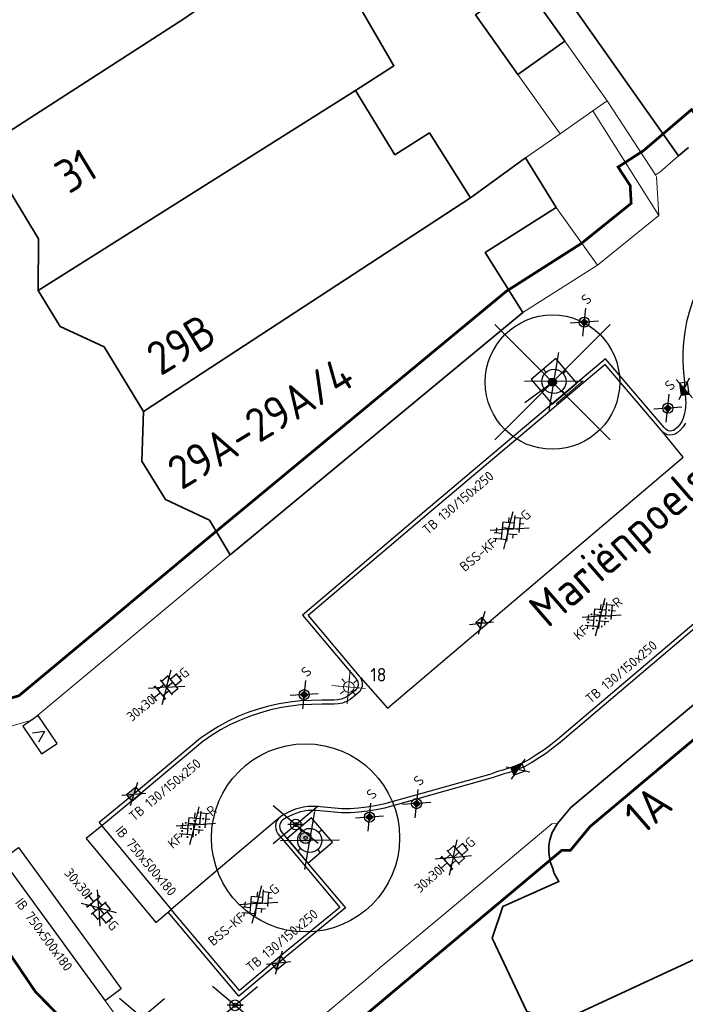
# Model space of a CAD drawing. Header units: metres. Extents: x 92877 to 94117, y 464509 to 465451.
# Tile 14 of 102: x 93003 to 93027, y 464963 to 465000. Entities that reach past the tile are written whole.
import ezdxf
from ezdxf.enums import TextEntityAlignment as Align

# ---------------------------------------------------------------- set-up
doc = ezdxf.new("R2010")
doc.units = ezdxf.units.M
doc.linetypes.add('XX-PROJECTGRENS', pattern=[18, 12, -3, 0, -3])
doc.layers.get('0').update_dxf_attribs({"linetype": 'CONTINUOUS'})
for name, color, linetype, lineweight in [('B-WE-GR-BOOM-S', 90, 'CONTINUOUS', 25), ('B-WE-IE-MEUBILAIR_WEGMEUBILAIR_LICHTMAST-T25', 7, 'CONTINUOUS', 25), ('B-WE-IE-TERREINAFSCHEIDING_KUNSTMATIG_HEKWERK-G', 252, 'IE-TERREINAFSCHEIDING-KUNSTMATIG', 18), ('B-WE-IE-TERREINAFSCHEIDING_KUNSTMATIG_MUUR-G', 252, 'IE-TERREINAFSCHEIDING-KUNSTMATIG-DICHT', 18), ('B-WE-KL-DATA_KAST-S', 252, 'CONTINUOUS', 25), ('B-WE-OG-TOPOGRAFIE_BEBOUWING-GV', 252, 'CONTINUOUS', 35), ('B-WE-OG-TOPOGRAFIE_BEBOUWING_LUIFEL-GV', 252, 'CONTINUOUS', 18), ('B-WE-OG-TOPOGRAFIE_HUISNUMMER-T25', 7, 'CONTINUOUS', 20), ('B-WE-OG-TOPOGRAFIE_STRAATNAAM-T18', 7, 'CONTINUOUS', 18), ('B-WE-VH-VERHARDING-GV', 252, 'CONTINUOUS', 18), ('N-WE-IE-MEUBILAIR_WEGMEUBILAIR_LICHTMAST-T25', 7, 'CONTINUOUS', 25), ('N-WE-KG-GRENS_PROJECT-G', 1, 'XX-PROJECTGRENS', 35), ('V-WE-GC-DAMWAND-G', 60, 'CONTINUOUS-V', 25), ('V-WE-GR-BOOM-S', 90, 'CONTINUOUS', 25), ('V-WE-IE-MEUBILAIR_WEGMEUBILAIR_BOOMKRANS-S', 7, 'CONTINUOUS', 25), ('V-WE-IE-MEUBILAIR_WEGMEUBILAIR_PAAL-S', 7, 'CONTINUOUS', 25), ('V-WE-IE-MEUBILAIR_WEGMEUBILAIR_VERKEERSBORD-S', 7, 'CONTINUOUS', 25), ('V-WE-KL-ET_LS_OV_LICHTMAST-S', 190, 'CONTINUOUS', 25), ('V-WE-RI-HWA_KOLK-S', 150, 'CONTINUOUS', 25), ('V-WE-VH-KANTOPSLUITING-T18', 10, 'CONTINUOUS', 18), ('V-WE-VH-KANTOPSLUITING_INRITBAND-G', 210, 'CONTINUOUS-V', 25), ('V-WE-VH-KANTOPSLUITING_TROTTOIRBAND_130 150-G', 210, 'VH-TROTTOIRBAND_130-150-V', 25), ('V-WE-VH-KANTOPSLUITING_VOORKANTBAND-G', 50, 'CONTINUOUS', 25), ('V-WE-VH-MATERIAALGRENS-G', 7, 'CONTINUOUS-V', 25), ('V-WE-VH-VERHARDING_BETONSTRAATSTEEN-S', 252, 'CONTINUOUS', 25), ('V-WE-VH-VERHARDING_STRAATBAKSTEEN-S', 252, 'CONTINUOUS', 25), ('V-WE-VH-VERHARDING_TEGEL-S', 252, 'CONTINUOUS', 25)]:
    doc.layers.add(name, color=color, linetype=linetype, lineweight=lineweight)
doc.styles.add('NLCS-ISO', font='NLCS-ISO.ttf')
doc.styles.add('NLCS-ISO-M100-T25', font='NLCS-ISO.ttf', dxfattribs={"height": 0.25})
doc.styles.add('NLCS-ISO-M200-T18', font='NLCS-ISO.ttf', dxfattribs={"height": 0.36})
doc.styles.add('NLCS-ISO-M200-T25', font='NLCS-ISO.ttf', dxfattribs={"height": 0.5})
doc.styles.get("Standard").update_dxf_attribs({"font": 'isocp.shx'})
doc.linetypes.add('CONTINUOUS-V', pattern='A,3.5,[24,NLCS.SHX,S=0.5,R=0,X=0,Y=0],3.5', length=7)
doc.linetypes.add('IE-TERREINAFSCHEIDING-KUNSTMATIG', pattern='A,4,[82,NLCS.SHX,S=0.75,R=90,X=0,Y=0],4,-2', length=10)
doc.linetypes.add('IE-TERREINAFSCHEIDING-KUNSTMATIG-DICHT', pattern='A,8,-1,[82,NLCS.SHX,S=0.75,R=90,X=0,Y=0],-1', length=10)
doc.linetypes.add('VH-TROTTOIRBAND_130-150-V', pattern='A,2.5,[24,NLCS.SHX,S=1,R=0,X=0,Y=0],2.5,-2,2,-2,2,-2', length=15)

# ---------------------------------------------------------------- blocks, each defined once
blk = doc.blocks.new('V-SIE-WEG_BOOMKRANS')
at = {"color": 0}
for p, q in [((-0.836, -0.701), (0.836, 0.701)), ((0.836, -0.701), (-0.836, 0.701))]:
    blk.add_line(p, q, dxfattribs=at)
at = {"flags": 128}
blk.add_lwpolyline([(-0.6, -0.6), (0.6, -0.6), (0.6, 0.6), (-0.6, 0.6)], close=True, dxfattribs=at)
for points in [[(-0.001, 0.6), (-0.001, 0.551), (-0.016, 0.525), (-0.001, 0.498), (-0.001, 0.45)], [(0.6, 0.001), (0.551, 0.001), (0.525, 0.016), (0.498, 0.001), (0.45, 0.001)], [(-0.6, -0.001), (-0.551, -0.001), (-0.525, -0.016), (-0.498, -0.001), (-0.45, -0.001)], [(0.001, -0.6), (0.001, -0.551), (0.016, -0.525), (0.001, -0.498), (0.001, -0.45)]]:
    blk.add_lwpolyline(points, dxfattribs=at)
blk.add_circle((0, 0), 0.45)
blk = doc.blocks.new('V-SRI-KOLK_STRAAT_300X300-SO')
at = {"ltscale": 0.1}
for p, q in [((-1.875, 2), (1.875, -0.5)), ((1.875, 2), (-1.875, -0.5))]:
    blk.add_line(p, q, dxfattribs=at)
for p, q in [((-0.75, 0), (0.75, 1.5)), ((0.75, 0), (-0.75, 1.5))]:
    blk.add_line(p, q)
at = {"flags": 128}
blk.add_lwpolyline([(-0.75, 0), (0.75, 0), (0.75, 1.5), (-0.75, 1.5)], close=True, dxfattribs=at)
blk = doc.blocks.new('V-SRI-KOLK_TROTTOIR-SO')
blk.add_hatch(color=256).paths.add_polyline_path([(1.125, 0.75), (-1.125, 0.75), (-1.125, -0.75)])
at = {"ltscale": 0.1}
for p, q in [((-1.875, 1.25), (1.875, -1.25)), ((1.875, 1.25), (-1.875, -1.25))]:
    blk.add_line(p, q, dxfattribs=at)
blk.add_line((-1.125, -0.75), (1.125, 0.75))
at = {"flags": 128}
blk.add_lwpolyline([(-1.125, -0.75), (1.125, -0.75), (1.125, 0.75), (-1.125, 0.75)], close=True, dxfattribs=at)
blk = doc.blocks.new('V-SVH-TEGEL_300X300_DUN_HALFST_KL-SO')
at = {"ltscale": 0.1}
for q in [(-2.73, 1.96), (2.73, 1.96), (-2.75, -1.98), (2.75, -1.98)]:
    blk.add_line((0, 0), q, dxfattribs=at)
for p, q in [((-3.08, 0.75), (-3, 0.75)), ((-3, -0.83), (-3, 0.83)), ((-3, 0), (-1.5, 0)), ((-1.84, 1.5), (-1.5, 1.5)), ((-1.5, -1.6), (-1.5, 1.6)), ((-1.5, 0.75), (0, 0.75)), ((0, -1.78), (0, 1.78)), ((0, 1.5), (1.5, 1.5)), ((0, 0), (1.5, 0)), ((1.5, -1.6), (1.5, 1.6)), ((1.5, 0.75), (3, 0.75)), ((3, -0.83), (3, 0.83)), ((3, 0), (3.39, 0)), ((-3.08, -0.75), (-3, -0.75)), ((-1.84, -1.5), (-1.5, -1.5)), ((-1.5, -0.75), (0, -0.75)), ((0, -1.5), (1.5, -1.5)), ((1.5, -0.75), (3, -0.75))]:
    blk.add_line(p, q)
at = {"style": 'NLCS-ISO'}
blk.add_attdef('FORMAAT', text='', height=1.8, dxfattribs=at).set_placement((-3.18, 0), align=Align.MIDDLE_RIGHT)
blk.add_attdef('KLEUR', text='', height=1.8, dxfattribs=at).set_placement((3.49, 0), align=Align.MIDDLE_LEFT)
at = {"style": 'NLCS-ISO', "flags": 1}
blk.add_attdef('FUNCTIE', text='', height=1.8, dxfattribs=at).set_placement((0.12, -3.58), align=Align.MIDDLE_CENTER)
blk = doc.blocks.new('V-SVH-SBS_KEIFORMAAT_KEPER_KL-SO')
for p, q in [((0, 0), (-2.8, 2.01)), ((0, 0), (2.8, 2.01)), ((-3.36, -0.25), (-2.89, 0.22)), ((-3.23, 0.55), (-1.41, -1.27)), ((-2.44, 1.25), (-1.41, 0.22)), ((-2.15, -0.53), (0.08, 1.7)), ((-2.15, 0.96), (-1.49, 1.62)), ((-1.7, -1.56), (0.08, 0.22)), ((-0.67, 0.96), (1.56, -1.27)), ((-0.02, 1.8), (1.56, 0.22)), ((0.82, 0.96), (1.48, 1.62)), ((0.82, -0.53), (2.54, 1.19)), ((1.14, -1.7), (3.05, 0.22)), ((2.3, 0.96), (3.39, -0.13)), ((0, 0), (-3.13, -2.25)), ((-0.67, -0.53), (0.58, -1.77)), ((-0.44, -1.78), (0.08, -1.27)), ((0, 0), (3.13, -2.25)), ((2.3, -0.53), (2.8, -1.02))]:
    blk.add_line(p, q)
for centre in [(-2.52, 0.59), (-1.04, 1.33), (0.45, 0.59), (1.93, 1.33), (-2.52, -0.9), (-1.04, -0.16), (0.45, -0.9), (1.93, -0.16)]:
    blk.add_circle(centre, 0.0881)
blk.add_arc((-1.04, -1.64), 0.0881, 295.9034, 224.543)
at = {"style": 'NLCS-ISO'}
blk.add_attdef('FORMAAT', text='', height=1.8, dxfattribs=at).set_placement((-3.39, 0), align=Align.MIDDLE_RIGHT)
blk.add_attdef('KLEUR', text='', height=1.8, dxfattribs=at).set_placement((3.39, 0), align=Align.MIDDLE_LEFT)
at = {"style": 'NLCS-ISO', "flags": 1}
blk.add_attdef('FUNCTIE', text='', height=1.8, dxfattribs=at).set_placement((0.12, -3.58), align=Align.MIDDLE_CENTER)
blk = doc.blocks.new('V-SVH-BSS_KEIFORMAAT_KEPER_KL-SO')
for p, q in [((0, 0), (-2.8, 2.01)), ((0, 0), (2.8, 2.01)), ((-3.36, -0.25), (-2.89, 0.22)), ((-3.23, 0.55), (-1.41, -1.27)), ((-2.44, 1.25), (-1.41, 0.22)), ((-2.15, -0.53), (0.08, 1.7)), ((-2.15, 0.96), (-1.49, 1.62)), ((-1.7, -1.56), (0.08, 0.22)), ((-0.67, 0.96), (1.56, -1.27)), ((-0.02, 1.8), (1.56, 0.22)), ((0.82, 0.96), (1.48, 1.62)), ((0.82, -0.53), (2.54, 1.19)), ((1.14, -1.7), (3.05, 0.22)), ((2.3, 0.96), (3.39, -0.13)), ((0, 0), (-3.13, -2.25)), ((-0.67, -0.53), (0.58, -1.77)), ((-0.44, -1.78), (0.08, -1.27)), ((0, 0), (3.13, -2.25)), ((2.3, -0.53), (2.8, -1.02))]:
    blk.add_line(p, q)
at = {"style": 'NLCS-ISO'}
blk.add_attdef('FORMAAT', text='', height=1.8, dxfattribs=at).set_placement((-3.39, -0.02), align=Align.MIDDLE_RIGHT)
blk.add_attdef('KLEUR', text='', height=1.8, dxfattribs=at).set_placement((3.39, 0), align=Align.MIDDLE_LEFT)
at = {"style": 'NLCS-ISO', "flags": 1}
blk.add_attdef('FUNCTIE', text='', height=1.8, dxfattribs=at).set_placement((0.12, -3.58), align=Align.MIDDLE_CENTER)
blk = doc.blocks.new('SKL-DATA_TERREINKAST-SO')
for q in [(-0.203, 0.2), (0.203, 0.2)]:
    blk.add_line((0, -0.209), q)
at = {"flags": 128}
blk.add_lwpolyline([(0.625, 0.35), (-0.625, 0.35), (-0.625, -0.35), (0.625, -0.35)], close=True, dxfattribs=at)
at = {"style": 'NLCS-ISO'}
blk.add_attdef('TYPE', text='', height=0.35, dxfattribs=at).set_placement((-0.034, 0.689), align=Align.MIDDLE_CENTER)
blk = doc.blocks.new('Verkeersbord')
at = {"color": 0}
for p, q in [((-0.836, -0.701), (0.836, 0.701)), ((0.836, -0.701), (-0.836, 0.701))]:
    blk.add_line(p, q, dxfattribs=at)
for p, q in [((0.3, 0), (-0.3, 0)), ((0, 0), (0.3, 0))]:
    blk.add_line(p, q)
for radius in [0.2, 0.0745]:
    blk.add_circle((0, 0), radius)
blk = doc.blocks.new('V-SIE-WEG_PAAL_VAST-SO')
blk.add_hatch(color=256).paths.add_polyline_path([(0.093, 0.093), (-0.094, 0.093), (-0.094, -0.093), (0.093, -0.093)])
at = {"color": 0}
for p, q in [((-0.403, -0.338), (0.403, 0.338)), ((0.403, -0.338), (-0.403, 0.338))]:
    blk.add_line(p, q, dxfattribs=at)
at = {"flags": 128}
blk.add_lwpolyline([(0.093, 0.093), (-0.094, 0.093), (-0.094, -0.093), (0.093, -0.093)], close=True, dxfattribs=at)
blk.add_circle((0, 0), 0.188)
at = {"layer": 'N-WE-IE-MEUBILAIR_WEGMEUBILAIR_LICHTMAST-T25', "insert": (0.512, 0.752), "char_height": 0.375, "attachment_point": 1, "style": 'NLCS-ISO-M100-T25'}
blk.add_mtext_dynamic_manual_height_columns('S', width=0.66919, gutter_width=1.875, heights=[0], dxfattribs=at)
blk = doc.blocks.new('V-SGR-BOOM_01')
at = {"ltscale": 0.1}
h = blk.add_hatch(color=256, dxfattribs=at)
edge = h.paths.add_edge_path()
edge.add_arc((0, 0), 0.15, 0, 360)
at = {"lineweight": -3}
for p, q in [((-2.146, 2.146), (2.146, -2.146)), ((2.146, 2.146), (-2.146, -2.146))]:
    blk.add_line(p, q, dxfattribs=at)
for radius in [2.5, 0.045]:
    blk.add_circle((0, 0), radius)
at = {"ltscale": 0.1}
blk.add_circle((0, 0), 0.15, dxfattribs=at)
blk = doc.blocks.new('SGR-BOOM_01')
at = {"ltscale": 0.1}
h = blk.add_hatch(color=256, dxfattribs=at)
edge = h.paths.add_edge_path()
edge.add_arc((0, 0), 0.15, 0, 360)
for radius in [2.5, 0.045]:
    blk.add_circle((0, 0), radius)
blk.add_circle((0, 0), 0.15, dxfattribs=at)
blk = doc.blocks.new('SKL-ET_OV_LICHTMAST-SO')
at = {"color": 0, "linetype": 'ByBlock', "lineweight": 18}
for points in [[(-2.21, -2.21), (2.21, 2.21)], [(-2.21, 2.21), (2.21, -2.21)], [(0, 2), (0, 1.25)], [(-1.25, 0), (-2, 0)], [(-1.41, 1.41), (-0.88, 0.88)], [(0.88, 0.88), (1.41, 1.41)], [(2, 0), (1.25, 0)], [(-1.41, -1.41), (-0.88, -0.88)], [(0, -1.25), (0, -2)], [(0.88, -0.88), (1.41, -1.41)]]:
    blk.add_lwpolyline(points, dxfattribs=at)
blk.add_circle((0, 0), 1, dxfattribs=at)

msp = doc.modelspace()

# ---------------------------------------------------------------- linework, layer by layer
at = {"layer": 'B-WE-IE-TERREINAFSCHEIDING_KUNSTMATIG_HEKWERK-G'}
msp.add_line((93027.15, 464994.906), (93026.452, 464994.305), dxfattribs=at)
at = {"layer": 'B-WE-IE-TERREINAFSCHEIDING_KUNSTMATIG_MUUR-G'}
for p, q in [((93024.492, 464996.958), (93022.914, 464999.176)), ((93023.964, 464996.583), (93024.492, 464996.958)), ((93024.492, 464996.958), (93026.284, 464994.196)), ((93022.75, 464995.72), (93023.964, 464996.583)), ((93021.456, 464994.831), (93022.75, 464995.72)), ((93026.452, 464994.305), (93026.284, 464994.196)), ((93026.284, 464994.196), (93026.331, 464994.124)), ((93026.331, 464994.124), (93026.413, 464992.683)), ((93026.413, 464992.683), (93024.13, 464990.844)), ((93021.356, 464989.079), (93024.13, 464990.844))]:
    msp.add_line(p, q, dxfattribs=at)
at = {"layer": 'B-WE-OG-TOPOGRAFIE_BEBOUWING-GV'}
for p, q in [((93027.15, 464994.906), (93020.2, 465004.74)), ((93021.34, 465001.39), (93022.914, 464999.176)), ((93022.914, 464999.176), (93021.173, 464997.938)), ((93015.131, 464997.335), (93003.329, 464989.898)), ((93027.515, 464995.213), (93027.15, 464994.906)), ((93019.41, 464993.34), (93021.456, 464994.831)), ((93021.456, 464994.831), (93022.6, 464992.98)), ((93019.41, 464993.34), (93007.244, 464985.393)), ((93021.356, 464989.079), (93010.47, 464980.07)), ((93022.78, 464962.72), (93035.693, 464968.706))]:
    msp.add_line(p, q, dxfattribs=at)
at = {"layer": 'B-WE-OG-TOPOGRAFIE_BEBOUWING-GV', "flags": 128}
for points in [[(93012.083, 465002.316), (93013.632, 465003.309), (93016.56, 464998.26), (93015.131, 464997.335)], [(93012.083, 465002.316), (93008.75, 465000), (93000.703, 464994.82)], [(93021.173, 464997.938), (93019.6, 465000.15), (93021.34, 465001.39)], [(93015.131, 464997.335), (93016.6, 464994.95), (93017.88, 464995.76), (93019.41, 464993.34)], [(93003.329, 464989.898), (93003.34, 464991.82), (93001.84, 464994.29), (93000.703, 464994.82)], [(93022.6, 464992.98), (93019.95, 464991.31), (93021.356, 464989.079)], [(93007.244, 464985.393), (93005.78, 464987.8), (93004.15, 464988.56), (93003.329, 464989.898)], [(93010.47, 464980.07), (93009.7, 464981.35), (93008.06, 464982.12), (93007.19, 464983.55), (93007.244, 464985.393)], [(93022.65, 464970.065), (93023.146, 464970.665), (93027.48, 464974.297), (93028.59, 464975.222), (93031.355, 464977.556)], [(93022.78, 464962.72), (93021.51, 464963.07), (93020.22, 464965.81), (93020.606, 464966.988), (93022.7, 464967.915), (93022.516, 464968.214), (93022.472, 464968.395), (93022.373, 464968.645), (93022.328, 464968.991), (93022.318, 464969.25), (93022.354, 464969.464), (93022.448, 464969.735), (93022.65, 464970.065)]]:
    msp.add_lwpolyline(points, dxfattribs=at)
at = {"layer": 'B-WE-OG-TOPOGRAFIE_BEBOUWING_LUIFEL-GV'}
for p, q in [((93021.173, 464997.938), (93022.75, 464995.72)), ((93026.413, 464992.683), (93023.964, 464996.583)), ((93022.6, 464992.98), (93024.13, 464990.844))]:
    msp.add_line(p, q, dxfattribs=at)
at = {"layer": 'B-WE-VH-VERHARDING-GV'}
for p, q in [((93022.598, 464985.687), (93023.588, 464986.525)), ((93010.47, 464980.07), (93003.092, 464973.918)), ((93003.092, 464973.918), (93001.616, 464973.497))]:
    msp.add_line(p, q, dxfattribs=at)
at = {"layer": 'B-WE-VH-VERHARDING-GV', "flags": 128}
for points in [[(93012.572, 464961.787), (93013.397, 464962.477), (93015.447, 464964.198), (93016.118, 464964.771), (93018.652, 464966.884), (93022.43, 464970.063), (93022.65, 464970.065)], [(93005.816, 464963.478), (93006.931, 464961.946), (93010.063, 464955.778), (93045.918, 464885.117), (93056.544, 464864.129)]]:
    msp.add_lwpolyline(points, dxfattribs=at)
at = {"layer": 'N-WE-KG-GRENS_PROJECT-G', "const_width": 0.1, "flags": 128}
msp.add_lwpolyline([(93142.804, 465086.89), (93145.447, 465089.504), (93147.332, 465091.955), (93148.613, 465093.182), (93161.411, 465113.679), (93167.204, 465122.957), (93170.456, 465128.173), (93179.763, 465143.103), (93186.894, 465154.496), (93187.89, 465154.904), (93188.17, 465154.679), (93191.39, 465152.077), (93194.828, 465149.413), (93202.752, 465142.922), (93211.334, 465136.086), (93246.401, 465107.701), (93253.059, 465102.314), (93253.343, 465100.976), (93245.804, 465089.865), (93244.522, 465087.941), (93231.812, 465069.293), (93227.954, 465063.58), (93226.853, 465062.424), (93215.691, 465046.012), (93211.996, 465040.636), (93204.425, 465029.753), (93202.609, 465027.143), (93198.032, 465020.213), (93194.363, 465014.869), (93190.619, 465009.505), (93189.819, 465008.221), (93185.531, 465002.305), (93181.433, 464996.691), (93178.696, 464993.153), (93172.103, 464984.564), (93163.085, 464972.835), (93161.131, 464970.564), (93154.083, 464961.647), (93148.985, 464955.311), (93145.469, 464951.039), (93138.605, 464942.927), (93131.702, 464935.14), (93128.236, 464931.41), (93126.865, 464929.653), (93122.062, 464924.79), (93112.82, 464915.353), (93112.694, 464915.474), (93110.007, 464912.809), (93108.158, 464914.641), (93097.954, 464904.418), (93099.616, 464902.379), (93097.346, 464900.004), (93095.105, 464898.042), (93093.141, 464896.427), (93087.358, 464891.835), (93084.647, 464889.561), (93079.687, 464885.222), (93073.559, 464880.645), (93064.795, 464874.789), (93057.662, 464870.165), (93057.255, 464870.007), (93057.168, 464870.002), (93056.607, 464870.091), (93053.277, 464868.411), (93060.039, 464854.372), (93062.426, 464849.152), (93065.249, 464843.338), (93068.532, 464844.778), (93069.154, 464846.147), (93077.316, 464850.716), (93083.11, 464853.91), (93083.112, 464853.905), (93087.983, 464856.618), (93087.623, 464857.315), (93087.914, 464857.845), (93094.137, 464862.208), (93094.032, 464862.502), (93094.431, 464862.805), (93094.609, 464862.539), (93096.966, 464864.191), (93097.445, 464863.691), (93100.286, 464866.409), (93107.265, 464873.112), (93113.757, 464878.765), (93119.027, 464883.354), (93126.19, 464890.319), (93126.053, 464890.447), (93129.224, 464893.588), (93132.754, 464897.33), (93136.979, 464901.466), (93141.064, 464906.039), (93145.123, 464910.02), (93146.946, 464911.937), (93151.571, 464916.872), (93154.026, 464919.546), (93161.923, 464928.693), (93166.437, 464933.828), (93170.519, 464938.737), (93174.372, 464943.51), (93176.337, 464945.983), (93178.669, 464948.924), (93181.236, 464952.541), (93184.321, 464956.452), (93185.617, 464958.052), (93188.572, 464961.84), (93195.315, 464970.699), (93197.093, 464969.277), (93199.637, 464972.465), (93198.95, 464972.958), (93202.951, 464977.949), (93202.249, 464978.521), (93202.364, 464978.666), (93202.234, 464979.72), (93202.711, 464980.328), (93203.771, 464980.458), (93206.283, 464983.648), (93206.153, 464984.709), (93206.628, 464985.314), (93207.678, 464985.434), (93209.477, 464987.722), (93211.5, 464990.295), (93211.38, 464991.345), (93211.858, 464991.954), (93212.908, 464992.074), (93215.413, 464995.259), (93215.283, 464996.319), (93215.758, 464996.923), (93216.817, 464997.043), (93217.976, 464998.513), (93217.195, 464999.188), (93221.285, 465004.117), (93220.562, 465004.619), (93224.498, 465009.504), (93223.744, 465010.107), (93228.745, 465016.379), (93228.548, 465017.661), (93229.799, 465019.138), (93230.171, 465019.204), (93232.859, 465016.92), (93240.879, 465028.723), (93247.237, 465037.466), (93243.345, 465039.426), (93245.385, 465042.407), (93267.791, 465074.762), (93271.654, 465080.832), (93274.315, 465084.653), (93274.677, 465085.271), (93280.631, 465092.992), (93283.915, 465097.533), (93293.238, 465109.1), (93296.471, 465112.853), (93305.145, 465123.792), (93308.461, 465126.639), (93309.398, 465127), (93310.34, 465127.104), (93311.021, 465127.029), (93311.569, 465126.572), (93314.325, 465123.425), (93311.446, 465121.218), (93317.763, 465113.435), (93320.742, 465115.844), (93321.734, 465114.618), (93318.743, 465112.198), (93332.363, 465095.383), (93335.324, 465097.784), (93336.313, 465096.566), (93333.394, 465094.197), (93346.863, 465077.572), (93349.745, 465079.914), (93350.754, 465078.674), (93347.845, 465076.305), (93354.176, 465068.5), (93362.85, 465075.591), (93361.376, 465077.286), (93365.219, 465080.332), (93350.596, 465098.232), (93346.729, 465095.077), (93346.089, 465095.987), (93350.715, 465099.775, 0.50922), (93350.922, 465101.967), (93324.402, 465134.651), (93320.907, 465131.811), (93318.885, 465134.322, -0.098106), (93317.859, 465136.546), (93317.809, 465136.827), (93329.287, 465148.479), (93335.156, 465154.254), (93344.697, 465163.309, -0.349567), (93347.493, 465163.354), (93347.813, 465163.049), (93349.127, 465161.413), (93346.391, 465159.229), (93348.191, 465157.343), (93348.243, 465157.384), (93353.341, 465151.084), (93356.361, 465153.524), (93357.294, 465152.369), (93354.273, 465149.929), (93367.901, 465133.094), (93370.919, 465135.533), (93371.856, 465134.369), (93368.844, 465131.928), (93379.841, 465118.334), (93382.859, 465120.772), (93383.785, 465119.621), (93380.762, 465117.178), (93384.644, 465112.392), (93390.968, 465117.536), (93393.698, 465119.744), (93389.575, 465124.751), (93393.126, 465127.653), (93381.652, 465141.958), (93378.045, 465139.012), (93374.932, 465142.847), (93384.724, 465150.628, 0.393005), (93384.971, 465152.673), (93376.322, 465163.131, 0.393551), (93374.278, 465163.377), (93369.858, 465159.798), (93359.893, 465172.144), (93359.196, 465171.59), (93356.894, 465174.416), (93366.327, 465182.365), (93383.74, 465196.71, -0.309181), (93386.819, 465196.235), (93386.977, 465196.072), (93387.797, 465195.067), (93385.13, 465192.859), (93391.412, 465185.104), (93394.43, 465187.543), (93395.435, 465186.298), (93392.425, 465183.858), (93405.872, 465167.212), (93408.891, 465169.662), (93409.895, 465168.418), (93406.884, 465165.977), (93415.682, 465155.114), (93422.305, 465160.477), (93419.312, 465164.504), (93427.805, 465171.459), (93432.936, 465175.602, 0.389945), (93433.117, 465177.605), (93406.306, 465210.598, 0.403895), (93404.272, 465210.792), (93395.071, 465203.259, -0.04985), (93394.529, 465205.075), (93406.003, 465214.474), (93406.153, 465214.258), (93408.855, 465216.515), (93413.243, 465220.126), (93424.061, 465228.978), (93433.335, 465236.564), (93456.901, 465255.803), (93462.358, 465260.256), (93474.24, 465257.384), (93487.491, 465268.365), (93481.957, 465274.413), (93477.953, 465270.75), (93460.622, 465275.164), (93454.054, 465277.377), (93450.532, 465272.851), (93448.516, 465271.205), (93400.455, 465231.959), (93399.011, 465233.652), (93395.691, 465230.975), (93395.475, 465231.241), (93389.321, 465226.059), (93372.983, 465212.672), (93260.058, 465121.022), (93254.212, 465128.327), (93255.485, 465129.359), (93251.172, 465134.67), (93250.976, 465134.513), (93249.73, 465136.066), (93249.925, 465136.222), (93245.512, 465141.593), (93245.414, 465141.489), (93215.797, 465178.086), (93224.817, 465185.374), (93221.615, 465189.311), (93221.504, 465189.439), (93221.504, 465189.484), (93221.582, 465189.664), (93258.555, 465216.278), (93287.858, 465237.306), (93316.719, 465257.815), (93323.665, 465262.74), (93325.266, 465260.773), (93334.631, 465268.404), (93348.967, 465280.041), (93353.283, 465283.494), (93353.525, 465283.192), (93373.219, 465297.094), (93403.844, 465318.948), (93403.686, 465319.158), (93405.483, 465320.403), (93410.351, 465324.912), (93402.835, 465333.569), (93398.335, 465338.895), (93392.573, 465334.08), (93389.104, 465331.474), (93348.447, 465302.964), (93320.1, 465282.787), (93289.014, 465260.48), (93254.82, 465235.917), (93226.588, 465215.717), (93213.129, 465205.995), (93182.769, 465181.222), (93183.254, 465180.57), (93182.292, 465179.905), (93183.685, 465178.016), (93174.631, 465171.467), (93173.396, 465173.195), (93172.303, 465172.388), (93168.471, 465170.193), (93170.119, 465168.084), (93171.264, 465166.905), (93171.887, 465165.92), (93172.046, 465165.485), (93172.061, 465164.02), (93171.791, 465162.221), (93171.603, 465161.889), (93167.902, 465156.013), (93164.39, 465150.403), (93160.435, 465144.058), (93158.382, 465140.726), (93156.607, 465137.917), (93154.807, 465135.049), (93153.786, 465134.188), (93154.016, 465133.775), (93153.338, 465133.133), (93153.16, 465132.506), (93153.134, 465132.463), (93152.077, 465130.671), (93150.973, 465128.906), (93147.775, 465123.769), (93144.058, 465117.809), (93140.544, 465112.153), (93139.017, 465109.781), (93136.381, 465105.485), (93134.48, 465102.415), (93134.183, 465101.965), (93133.958, 465101.735), (93130.915, 465098.93), (93126.03, 465094.455), (93121.818, 465090.575), (93117.904, 465086.833), (93113.47, 465082.448), (93112.834, 465082.495), (93109.779, 465079.439), (93106.782, 465076.441), (93106.819, 465075.801), (93105.522, 465074.513), (93100.162, 465069.076), (93097.993, 465066.793), (93094.572, 465063.113), (93089.135, 465057.106), (93083.693, 465051.015), (93080.417, 465047.335), (93077.017, 465043.497), (93073.934, 465040.014), (93073.472, 465039.534), (93072.001, 465037.863), (93071.812, 465037.638), (93069.705, 465035.225), (93068.078, 465033.424), (93064.121, 465029.238), (93059.891, 465024.784), (93054.546, 465019.348), (93051.829, 465016.783), (93042.954, 465008.588), (93039.428, 465005.328), (93039.04, 465005.881), (93035.768, 465003.501), (93034.642, 465002.582), (93035.282, 465001.847), (93028.269, 464995.871), (93027.63, 464996.626), (93025.853, 464995.108), (93024.898, 464994.489), (93025.348, 464993.801), (93025.385, 464993.139), (93023.546, 464991.657), (93020.74, 464989.867), (93009.831, 464980.839), (93002.614, 464974.822), (93001.219, 464974.424), (92997.627, 464972.314), (93000.275, 464968.182), (93003.222, 464963.818), (93004.539, 464962.472), (93005.558, 464961.008), (93007.714, 464956.785), (93011.389, 464958.36), (93011.758, 464959.803), (93016.761, 464964.005), (93022.798, 464969.066), (93023.124, 464969.069), (93023.859, 464969.958), (93031.994, 464976.787), (93034.007, 464978.44), (93039.335, 464982.95), (93042.149, 464985.327), (93043.343, 464986.286), (93048.652, 464990.9), (93051.638, 464993.482), (93054.319, 464995.599), (93054.16, 464995.728), (93056.817, 464998.088), (93056.95, 464998.249), (93057.025, 464998.223), (93061.752, 465002.708), (93069.172, 465009.817), (93070.327, 465011.305), (93072.947, 465014.003), (93077.454, 465018.647), (93081.951, 465023.517), (93086.147, 465028.149), (93090.291, 465032.813), (93095.645, 465038.867), (93100.706, 465044.522), (93107.652, 465052.218), (93109.08, 465053.733), (93109.476, 465054.154), (93112.165, 465057.006), (93113.936, 465058.77), (93117.521, 465062.601), (93121.643, 465066.775), (93123.547, 465068.699), (93128.69, 465073.617), (93128.797, 465073.72), (93131.858, 465076.592), (93136.523, 465080.981), (93138.359, 465082.708)], format="xyb", close=True, dxfattribs=at)
at = {"layer": 'V-WE-GC-DAMWAND-G'}
msp.add_line((93021.432, 464985.732), (93022.458, 464986.489), dxfattribs=at)
at = {"layer": 'V-WE-VH-KANTOPSLUITING_INRITBAND-G', "flags": 128}
for points in [[(93005.697, 464969.987), (93005.119, 464969.509), (93007.701, 464966.387), (93008.279, 464966.865)], [(93001.993, 464968.732), (93002.599, 464969.173), (93005.424, 464965.29), (93006.422, 464963.919), (93005.816, 464963.478)]]:
    msp.add_lwpolyline(points, dxfattribs=at)
at = {"layer": 'V-WE-VH-KANTOPSLUITING_TROTTOIRBAND_130 150-G', "flags": 128}
for points in [[(93033.269, 464995.042), (93033.172, 464995.157), (93029.056, 464991.675), (93028.797, 464991.395), (93028.558, 464991.102), (93028.337, 464990.796), (93028.137, 464990.476), (93027.955, 464990.144), (93027.796, 464989.802), (93027.658, 464989.451), (93027.541, 464989.092), (93027.448, 464988.726), (93027.377, 464988.355), (93027.329, 464987.98), (93027.304, 464987.604), (93027.303, 464987.226), (93027.326, 464986.85), (93027.369, 464986.491), (93027.361, 464986.257), (93027.395, 464986.018), (93027.41, 464985.869), (93027.414, 464985.721), (93027.407, 464985.575), (93027.389, 464985.429), (93027.36, 464985.284), (93027.324, 464985.149), (93027.271, 464985.027), (93027.2, 464984.916), (93027.114, 464984.816), (93027.012, 464984.729), (93026.954, 464984.693), (93026.896, 464984.674), (93026.834, 464984.669), (93026.775, 464984.679), (93026.719, 464984.704), (93026.669, 464984.74), (93026.618, 464984.803), (93024.429, 464987.355), (93017.684, 464981.661), (93013.16, 464977.824), (93015.158, 464975.453), (93015.193, 464975.419), (93015.22, 464975.341), (93015.231, 464975.269), (93015.226, 464975.202), (93015.205, 464975.137), (93015.17, 464975.079), (93015.115, 464975.023), (93014.962, 464974.895), (93014.849, 464974.809), (93014.73, 464974.743), (93014.603, 464974.695), (93014.47, 464974.665), (93014.331, 464974.654), (93013.895, 464974.663), (93013.09, 464974.628), (93012.69, 464974.585), (93012.292, 464974.519), (93011.9, 464974.432), (93011.514, 464974.323), (93011.133, 464974.194), (93010.76, 464974.044), (93010.396, 464973.873), (93010.041, 464973.683), (93009.698, 464973.473), (93009.365, 464973.243), (93006.9, 464971.171), (93005.602, 464970.103), (93005.697, 464969.987)], [(93039.616, 464987.693), (93039.502, 464987.596), (93037.728, 464989.684), (93035.482, 464992.329), (93035.43, 464992.389), (93035.379, 464992.425), (93035.321, 464992.448), (93035.257, 464992.457), (93035.195, 464992.451), (93035.136, 464992.43), (93035.076, 464992.392), (93034.605, 464991.996), (93034.558, 464991.943), (93034.526, 464991.886), (93034.508, 464991.822), (93034.504, 464991.758), (93034.514, 464991.693), (93034.539, 464991.632), (93034.581, 464991.57), (93035.55, 464990.412), (93037.766, 464987.762), (93038.539, 464986.839), (93034.775, 464983.672), (93032.631, 464986.242), (93032.578, 464986.295), (93032.522, 464986.33), (93032.46, 464986.352), (93032.394, 464986.36), (93032.329, 464986.353), (93032.267, 464986.332), (93032.211, 464986.298), (93032.164, 464986.252), (93032.128, 464986.197), (93032.104, 464986.135), (93032.096, 464986.071), (93032.102, 464986.005), (93032.122, 464985.942), (93032.165, 464985.868), (93032.236, 464985.737), (93032.301, 464985.601), (93032.358, 464985.461), (93032.408, 464985.318), (93032.451, 464985.169), (93032.514, 464984.817), (93032.553, 464984.465), (93032.57, 464984.112), (93032.565, 464983.757), (93032.537, 464983.405), (93032.488, 464983.054), (93032.417, 464982.707), (93032.325, 464982.365), (93032.211, 464982.03), (93032.076, 464981.703), (93031.921, 464981.384), (93031.746, 464981.077), (93031.552, 464980.78), (93031.34, 464980.497), (93031.111, 464980.226), (93030.864, 464979.97), (93030.682, 464979.815), (93022.738, 464973.081), (93022.488, 464972.88), (93022.23, 464972.689), (93021.964, 464972.508), (93021.692, 464972.337), (93021.405, 464972.174), (93021.178, 464972.089), (93020.965, 464972.005), (93020.808, 464971.96), (93020.66, 464971.916), (93020.512, 464971.868), (93020.365, 464971.82), (93020.214, 464971.768), (93016.209, 464970.646), (93015.896, 464970.577), (93015.58, 464970.523), (93015.262, 464970.487), (93014.943, 464970.465), (93014.617, 464970.461), (93013.807, 464970.546), (93013.659, 464970.557), (93013.513, 464970.558), (93013.368, 464970.549), (93013.224, 464970.53), (93013.084, 464970.501), (93012.946, 464970.458), (93012.809, 464970.406), (93012.676, 464970.345), (93012.547, 464970.275), (93012.431, 464970.204), (93012.381, 464970.156), (93012.344, 464970.1), (93012.319, 464970.036), (93012.308, 464969.969), (93012.312, 464969.901), (93012.33, 464969.835), (93012.363, 464969.775), (93012.571, 464969.529), (93013.186, 464968.798), (93014.757, 464966.932), (93012.628, 464965.179), (93012.449, 464965.032), (93010.796, 464963.643), (93008.163, 464966.769)]]:
    msp.add_lwpolyline(points, dxfattribs=at)
at = {"layer": 'V-WE-VH-KANTOPSLUITING_VOORKANTBAND-G'}
msp.add_line((93005.697, 464969.987), (93008.279, 464966.865), dxfattribs=at)
at = {"layer": 'V-WE-VH-KANTOPSLUITING_VOORKANTBAND-G', "flags": 128}
for points in [[(93027.404, 464984.957), (93027.321, 464984.826), (93027.22, 464984.709), (93027.101, 464984.608), (93027.018, 464984.556), (93026.926, 464984.526), (93026.828, 464984.518), (93026.732, 464984.534), (93026.643, 464984.573), (93026.565, 464984.631), (93026.503, 464984.707), (93024.412, 464987.144), (93017.781, 464981.546), (93013.371, 464977.806), (93015.268, 464975.556), (93015.324, 464975.502), (93015.366, 464975.377), (93015.382, 464975.275), (93015.374, 464975.172), (93015.342, 464975.074), (93015.289, 464974.986), (93015.217, 464974.913), (93015.056, 464974.778), (93014.931, 464974.683), (93014.793, 464974.606), (93014.646, 464974.551), (93014.492, 464974.516), (93014.335, 464974.504), (93013.897, 464974.513), (93013.101, 464974.478), (93012.71, 464974.436), (93012.321, 464974.372), (93011.937, 464974.286), (93011.558, 464974.18), (93011.185, 464974.053), (93010.82, 464973.906), (93010.463, 464973.739), (93010.116, 464973.553), (93009.78, 464973.347), (93009.456, 464973.124), (93006.996, 464971.056), (93005.697, 464969.987)], [(93030.585, 464979.929), (93022.642, 464973.197), (93022.396, 464972.999), (93022.143, 464972.811), (93021.882, 464972.634), (93021.615, 464972.466), (93021.341, 464972.31), (93021.124, 464972.229), (93020.917, 464972.147), (93020.766, 464972.104), (93020.616, 464972.059), (93020.466, 464972.011), (93020.317, 464971.962), (93020.169, 464971.911), (93016.172, 464970.792), (93015.867, 464970.724), (93015.559, 464970.672), (93015.248, 464970.636), (93014.937, 464970.615), (93014.624, 464970.611), (93013.821, 464970.695), (93013.665, 464970.707), (93013.509, 464970.708), (93013.354, 464970.698), (93013.199, 464970.678), (93013.046, 464970.646), (93012.897, 464970.6), (93012.751, 464970.544), (93012.609, 464970.479), (93012.472, 464970.405), (93012.339, 464970.323), (93012.266, 464970.253), (93012.21, 464970.17), (93012.173, 464970.076), (93012.157, 464969.976), (93012.163, 464969.876), (93012.19, 464969.779), (93012.238, 464969.69), (93012.456, 464969.432), (93013.071, 464968.701), (93014.545, 464966.951), (93012.533, 464965.295), (93012.353, 464965.147), (93010.814, 464963.854), (93008.279, 464966.865)]]:
    msp.add_lwpolyline(points, dxfattribs=at)
at = {"layer": 'V-WE-VH-KANTOPSLUITING_VOORKANTBAND-G'}
msp.add_lwpolyline([(93001.993, 464968.732), (93004.818, 464964.849), (93005.816, 464963.478)], dxfattribs=at)
at = {"layer": 'V-WE-VH-MATERIAALGRENS-G', "flags": 128}
for points in [[(93015.324, 464975.502), (93016.322, 464974.354), (93021.008, 464978.346), (93027.322, 464983.7), (93026.565, 464984.631)], [(93012.339, 464970.323), (93010.03, 464968.356), (93008.279, 464966.865)]]:
    msp.add_lwpolyline(points, dxfattribs=at)

# ---------------------------------------------------------------- block references
at = {"layer": 'B-WE-GR-BOOM-S', "xscale": 1.400000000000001, "yscale": 1.400000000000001, "rotation": 128}
msp.add_blockref('SGR-BOOM_01', (93013.274, 464969.535), dxfattribs=at)
at = {"layer": 'B-WE-KL-DATA_KAST-S', "rotation": 123.9999999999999}
msp.add_blockref('SKL-DATA_TERREINKAST-SO', (93003.394, 464973.374), dxfattribs=at)
at = {"layer": 'V-WE-GR-BOOM-S'}
msp.add_blockref('V-SGR-BOOM_01', (93022.458, 464986.489), dxfattribs=at)
at = {"layer": 'V-WE-IE-MEUBILAIR_WEGMEUBILAIR_BOOMKRANS-S', "rotation": 40.35178966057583}
for p in [(93022.512, 464986.516), (93013.431, 464969.438)]:
    msp.add_blockref('V-SIE-WEG_BOOMKRANS', p, dxfattribs=at)
at = {"layer": 'V-WE-IE-MEUBILAIR_WEGMEUBILAIR_PAAL-S', "rotation": 43.99999999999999}
for p in [(93023.64, 464988.717), (93026.747, 464985.518), (93013.224, 464974.862), (93017.405, 464970.808), (93015.653, 464970.309)]:
    msp.add_blockref('V-SIE-WEG_PAAL_VAST-SO', p, dxfattribs=at)
at = {"layer": 'V-WE-IE-MEUBILAIR_WEGMEUBILAIR_VERKEERSBORD-S'}
for p in [(93012.91, 464970.031), (93010.653, 464963.306), (93007.188, 464962.853)]:
    msp.add_blockref('Verkeersbord', p, dxfattribs=at)
at = {"layer": 'V-WE-KL-ET_LS_OV_LICHTMAST-S', "xscale": 0.2, "yscale": 0.2, "zscale": 0.2, "rotation": 39.99999999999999}
msp.add_blockref('SKL-ET_OV_LICHTMAST-SO', (93014.88, 464975.147), dxfattribs=at)
at = {"layer": 'V-WE-RI-HWA_KOLK-S', "xscale": 0.2, "yscale": 0.2, "zscale": 0.2}
for name, p, rotation in [('V-SRI-KOLK_TROTTOIR-SO', (93027.362, 464986.244), 98), ('V-SRI-KOLK_STRAAT_300X300-SO', (93019.912, 464977.413), 39.99999999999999), ('V-SRI-KOLK_TROTTOIR-SO', (93021.172, 464972.087), 22), ('V-SRI-KOLK_TROTTOIR-SO', (93006.889, 464971.162), 39), ('V-SRI-KOLK_TROTTOIR-SO', (93012.275, 464964.886), 39.99999999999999)]:
    msp.add_blockref(name, p, dxfattribs=dict(at, rotation=rotation))
at = {"layer": 'V-WE-VH-VERHARDING_BETONSTRAATSTEEN-S', "xscale": 0.2, "yscale": 0.2, "zscale": 0.2, "rotation": 39.72864946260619}
for p in [(93020.828, 464981.015), (93011.473, 464967.093)]:
    msp.add_blockref('V-SVH-BSS_KEIFORMAAT_KEPER_KL-SO', p, dxfattribs=at).add_auto_attribs({'FORMAAT': 'BSS-KF', 'KLEUR': 'G'})
at = {"layer": 'V-WE-VH-VERHARDING_STRAATBAKSTEEN-S', "xscale": 0.2, "yscale": 0.2, "zscale": 0.2, "rotation": 39.82246116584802}
for p in [(93024.244, 464977.779), (93009.15, 464970.024)]:
    msp.add_blockref('V-SVH-SBS_KEIFORMAAT_KEPER_KL-SO', p, dxfattribs=at).add_auto_attribs({'FORMAAT': 'KF', 'KLEUR': 'R'})
at = {"layer": 'V-WE-VH-VERHARDING_TEGEL-S', "xscale": 0.1999999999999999, "yscale": 0.1999999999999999, "zscale": 0.1999999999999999}
for p, rotation in [((93008.106, 464975.137), 39.33580132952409), ((93018.767, 464968.81), 41.52465915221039), ((93005.58, 464966.928), 309.6067637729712)]:
    msp.add_blockref('V-SVH-TEGEL_300X300_DUN_HALFST_KL-SO', p, dxfattribs=dict(at, rotation=rotation)).add_auto_attribs({'FORMAAT': '30x30', 'KLEUR': 'G'})

# ---------------------------------------------------------------- texts
at = {"layer": 'B-WE-IE-MEUBILAIR_WEGMEUBILAIR_LICHTMAST-T25', "insert": (93015.683, 464975.853), "char_height": 0.5, "attachment_point": 1, "style": 'NLCS-ISO-M200-T25'}
msp.add_mtext_dynamic_manual_height_columns('18', width=3.78349, gutter_width=6.25, heights=[0], dxfattribs=at)
at = {"layer": 'B-WE-OG-TOPOGRAFIE_HUISNUMMER-T25'}
for s, rotation, p in [('31', 31.3, (93004.727, 464994.353)), ('29B', 31.3, (93008.648, 464987.896)), ('29A-29A/4', 31.3, (93011.593, 464984.97)), ('1A', 41, (93026.006, 464970.603))]:
    msp.add_text(s, height=1.25, rotation=rotation, dxfattribs=at).set_placement(p, align=Align.MIDDLE)
at = {"layer": 'B-WE-OG-TOPOGRAFIE_STRAATNAAM-T18'}
msp.add_text('Mariënpoelstraat', height=1.25, rotation=41, dxfattribs=at).set_placement((93026.381, 464981.445), align=Align.MIDDLE)
at = {"layer": 'V-WE-VH-KANTOPSLUITING-T18', "char_height": 0.36, "attachment_point": 1, "style": 'NLCS-ISO-M200-T18'}
for s, insert, rotation in [('TB 130/150x250', (93017.58, 464981.068), 40.5984), ('TB 130/150x250', (93023.645, 464974.783), 40.242), ('TB 130/150x250', (93006.663, 464970.411), 39.705), ('IB 750x500x180', (93006.45, 464970.025), 309.8749), ('IB 750x500x180', (93002.744, 464967.336), 306.2133), ('TB 130/150x250', (93011.022, 464964.802), 39.9103)]:
    msp.add_mtext_dynamic_manual_height_columns(s, width=4.97805, gutter_width=1.8, heights=[0], dxfattribs=dict(at, insert=insert, rotation=rotation))

doc.saveas('drawing.dxf')
